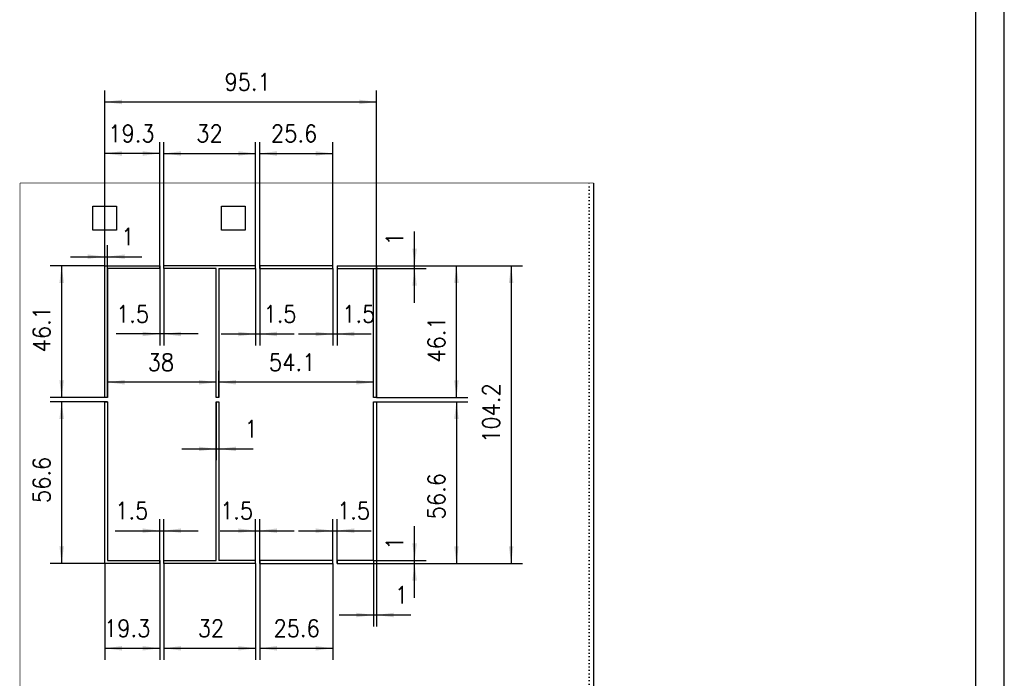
# Model space of a CAD drawing. Header units: inches. Extents: x -1375 to -186, y -85 to 756.
# Tile 18 of 20: x -358 to -186, y 238 to 353. Entities that reach past the tile are written whole.
import ezdxf

# ---------------------------------------------------------------- set-up
doc = ezdxf.new("R2010")
doc.units = ezdxf.units.IN
doc.linetypes.add('DOTTED', pattern=[1, 0, -1])
doc.layers.add('1', color=7, linetype='Continuous')
doc.styles.add('CONVERTER_11', font='txt.shx', dxfattribs={"width": 0.9})
doc.dimstyles.new('ME10_DIM_159', dxfattribs={"dimtxt": 6, "dimasz": 6, "dimexe": 4, "dimexo": 0, "dimgap": 4, "dimtad": 1, "dimdsep": 46, "dimtxsty": 'CONVERTER_11', "dimsah": 1, "dimcen": 0.09, "dimclrd": 2, "dimclre": 2, "dimclrt": 2, "dimadec": 0, "dimazin": 0, "dimtfac": 1, "dimtdec": 4, "dimtix": 1, "dimtmove": 0, "dimatfit": 3, "dimfxl": 1, "dimtolj": 1, "dimtzin": 0, "dimarcsym": 0})
doc.dimstyles.new('ME10_DIM_160', dxfattribs={"dimtxt": 6, "dimasz": 6, "dimexe": 4, "dimexo": 0, "dimgap": 4, "dimtad": 1, "dimdsep": 46, "dimtxsty": 'CONVERTER_11', "dimsah": 1, "dimcen": 0.09, "dimclrd": 2, "dimclre": 2, "dimclrt": 2, "dimadec": 0, "dimazin": 0, "dimtfac": 1, "dimtdec": 4, "dimtix": 1, "dimtmove": 0, "dimatfit": 3, "dimfxl": 1, "dimtolj": 1, "dimtzin": 0, "dimarcsym": 0})
doc.dimstyles.new('ME10_DIM_161', dxfattribs={"dimtxt": 6, "dimasz": 6, "dimexe": 4, "dimexo": 0, "dimgap": 4, "dimtad": 1, "dimdsep": 46, "dimtxsty": 'CONVERTER_11', "dimsah": 1, "dimcen": 0.09, "dimclrd": 2, "dimclre": 2, "dimclrt": 2, "dimadec": 0, "dimazin": 0, "dimtfac": 1, "dimtdec": 4, "dimtix": 1, "dimtmove": 0, "dimatfit": 3, "dimfxl": 1, "dimtolj": 1, "dimtzin": 0, "dimarcsym": 0})
doc.dimstyles.new('ME10_DIM_162', dxfattribs={"dimtxt": 6, "dimasz": 6, "dimexe": 4, "dimexo": 0, "dimgap": 4, "dimtad": 1, "dimdsep": 46, "dimtxsty": 'CONVERTER_11', "dimsah": 1, "dimcen": 0.09, "dimclrd": 2, "dimclre": 2, "dimclrt": 2, "dimadec": 0, "dimazin": 0, "dimtfac": 1, "dimtdec": 4, "dimtix": 1, "dimtmove": 0, "dimatfit": 3, "dimfxl": 1, "dimtolj": 1, "dimtzin": 0, "dimarcsym": 0})
doc.dimstyles.new('ME10_DIM_163', dxfattribs={"dimtxt": 6, "dimasz": 6, "dimexe": 4, "dimexo": 0, "dimgap": 4, "dimtad": 1, "dimdsep": 46, "dimtxsty": 'CONVERTER_11', "dimsah": 1, "dimcen": 0.09, "dimclrd": 2, "dimclre": 2, "dimclrt": 2, "dimadec": 0, "dimazin": 0, "dimtfac": 1, "dimtdec": 4, "dimtix": 1, "dimtmove": 0, "dimatfit": 3, "dimfxl": 1, "dimtolj": 1, "dimtzin": 0, "dimarcsym": 0})
doc.dimstyles.new('ME10_DIM_164', dxfattribs={"dimtxt": 6, "dimasz": 6, "dimexe": 4, "dimexo": 0, "dimgap": 4, "dimtad": 1, "dimdsep": 46, "dimtxsty": 'CONVERTER_11', "dimsah": 1, "dimcen": 0.09, "dimclrd": 2, "dimclre": 2, "dimclrt": 2, "dimadec": 0, "dimazin": 0, "dimtfac": 1, "dimtdec": 4, "dimtix": 1, "dimtmove": 0, "dimatfit": 3, "dimfxl": 1, "dimtolj": 1, "dimtzin": 0, "dimarcsym": 0})
doc.dimstyles.new('ME10_DIM_165', dxfattribs={"dimtxt": 6, "dimasz": 6, "dimexe": 4, "dimexo": 0, "dimgap": 4, "dimtad": 1, "dimdsep": 46, "dimtxsty": 'CONVERTER_11', "dimsah": 1, "dimcen": 0.09, "dimclrd": 2, "dimclre": 2, "dimclrt": 2, "dimadec": 0, "dimazin": 0, "dimtfac": 1, "dimtdec": 4, "dimtix": 1, "dimtmove": 0, "dimatfit": 3, "dimfxl": 1, "dimtolj": 1, "dimtzin": 0, "dimarcsym": 0})
doc.dimstyles.new('ME10_DIM_166', dxfattribs={"dimtxt": 6, "dimasz": 6, "dimexe": 4, "dimexo": 0, "dimgap": 4, "dimtad": 1, "dimdsep": 46, "dimtxsty": 'CONVERTER_11', "dimsah": 1, "dimcen": 0.09, "dimclrd": 2, "dimclre": 2, "dimclrt": 2, "dimadec": 0, "dimazin": 0, "dimtfac": 1, "dimtdec": 4, "dimtix": 1, "dimtmove": 0, "dimatfit": 3, "dimfxl": 1, "dimtolj": 1, "dimtzin": 0, "dimarcsym": 0})
doc.dimstyles.new('ME10_DIM_167', dxfattribs={"dimtxt": 6, "dimasz": 6, "dimexe": 4, "dimexo": 0, "dimgap": 4, "dimtad": 1, "dimdsep": 46, "dimtxsty": 'CONVERTER_11', "dimsah": 1, "dimcen": 0.09, "dimclrd": 2, "dimclre": 2, "dimclrt": 2, "dimadec": 0, "dimazin": 0, "dimtfac": 1, "dimtdec": 4, "dimtix": 1, "dimtmove": 0, "dimatfit": 3, "dimfxl": 1, "dimtolj": 1, "dimtzin": 0, "dimarcsym": 0})
doc.dimstyles.new('ME10_DIM_168', dxfattribs={"dimtxt": 6, "dimasz": 6, "dimexe": 4, "dimexo": 0, "dimgap": 4, "dimtad": 1, "dimdsep": 46, "dimtxsty": 'CONVERTER_11', "dimsah": 1, "dimcen": 0.09, "dimclrd": 2, "dimclre": 2, "dimclrt": 2, "dimadec": 0, "dimazin": 0, "dimtfac": 1, "dimtdec": 4, "dimtix": 1, "dimtmove": 0, "dimatfit": 3, "dimfxl": 1, "dimtolj": 1, "dimtzin": 0, "dimarcsym": 0})
doc.dimstyles.new('ME10_DIM_169', dxfattribs={"dimtxt": 6, "dimasz": 6, "dimexe": 4, "dimexo": 0, "dimgap": 4, "dimtad": 1, "dimdsep": 46, "dimtxsty": 'CONVERTER_11', "dimsah": 1, "dimcen": 0.09, "dimclrd": 2, "dimclre": 2, "dimclrt": 2, "dimadec": 0, "dimazin": 0, "dimtfac": 1, "dimtdec": 4, "dimtix": 1, "dimtmove": 0, "dimatfit": 3, "dimfxl": 1, "dimtolj": 1, "dimtzin": 0, "dimarcsym": 0})
doc.dimstyles.new('ME10_DIM_170', dxfattribs={"dimtxt": 6, "dimasz": 6, "dimexe": 4, "dimexo": 0, "dimgap": 4, "dimtad": 1, "dimdsep": 46, "dimtxsty": 'CONVERTER_11', "dimsah": 1, "dimcen": 0.09, "dimclrd": 2, "dimclre": 2, "dimclrt": 2, "dimadec": 0, "dimazin": 0, "dimtfac": 1, "dimtdec": 4, "dimtix": 1, "dimtmove": 0, "dimatfit": 3, "dimfxl": 1, "dimtolj": 1, "dimtzin": 0, "dimarcsym": 0})
doc.dimstyles.new('ME10_DIM_171', dxfattribs={"dimtxt": 6, "dimasz": 6, "dimexe": 4, "dimexo": 0, "dimgap": 4, "dimtad": 1, "dimdsep": 46, "dimtxsty": 'CONVERTER_11', "dimsah": 1, "dimcen": 0.09, "dimclrd": 2, "dimclre": 2, "dimclrt": 2, "dimadec": 0, "dimazin": 0, "dimtfac": 1, "dimtdec": 4, "dimtix": 1, "dimtmove": 0, "dimatfit": 3, "dimfxl": 1, "dimtolj": 1, "dimtzin": 0, "dimarcsym": 0})
doc.dimstyles.new('ME10_DIM_172', dxfattribs={"dimtxt": 6, "dimasz": 6, "dimexe": 4, "dimexo": 0, "dimgap": 4, "dimtad": 1, "dimdsep": 46, "dimtxsty": 'CONVERTER_11', "dimsah": 1, "dimcen": 0.09, "dimclrd": 2, "dimclre": 2, "dimclrt": 2, "dimadec": 0, "dimazin": 0, "dimtfac": 1, "dimtdec": 4, "dimtix": 1, "dimtmove": 0, "dimatfit": 3, "dimfxl": 1, "dimtolj": 1, "dimtzin": 0, "dimarcsym": 0})
doc.dimstyles.new('ME10_DIM_173', dxfattribs={"dimtxt": 6, "dimasz": 6, "dimexe": 4, "dimexo": 0, "dimgap": 4, "dimtad": 1, "dimdsep": 46, "dimtxsty": 'CONVERTER_11', "dimsah": 1, "dimcen": 0.09, "dimclrd": 2, "dimclre": 2, "dimclrt": 2, "dimadec": 0, "dimazin": 0, "dimtfac": 1, "dimtdec": 4, "dimtix": 1, "dimtmove": 0, "dimatfit": 3, "dimfxl": 1, "dimtolj": 1, "dimtzin": 0, "dimarcsym": 0})
doc.dimstyles.new('ME10_DIM_174', dxfattribs={"dimtxt": 6, "dimasz": 6, "dimexe": 4, "dimexo": 0, "dimgap": 4, "dimtad": 1, "dimdsep": 46, "dimtxsty": 'CONVERTER_11', "dimsah": 1, "dimcen": 0.09, "dimclrd": 2, "dimclre": 2, "dimclrt": 2, "dimadec": 0, "dimazin": 0, "dimtfac": 1, "dimtdec": 4, "dimtix": 1, "dimtmove": 0, "dimatfit": 3, "dimfxl": 1, "dimtolj": 1, "dimtzin": 0, "dimarcsym": 0})
doc.dimstyles.new('ME10_DIM_175', dxfattribs={"dimtxt": 6, "dimasz": 6, "dimexe": 4, "dimexo": 0, "dimgap": 4, "dimtad": 1, "dimdec": 1, "dimdsep": 46, "dimtxsty": 'CONVERTER_11', "dimsah": 1, "dimcen": 0.09, "dimclrd": 2, "dimclre": 2, "dimclrt": 2, "dimadec": 0, "dimazin": 0, "dimtfac": 1, "dimtdec": 4, "dimtix": 1, "dimtmove": 0, "dimatfit": 3, "dimfxl": 1, "dimtolj": 1, "dimtzin": 0, "dimarcsym": 0})
doc.dimstyles.new('ME10_DIM_176', dxfattribs={"dimtxt": 6, "dimasz": 6, "dimexe": 4, "dimexo": 0, "dimgap": 4, "dimtad": 1, "dimdec": 1, "dimdsep": 46, "dimtxsty": 'CONVERTER_11', "dimsah": 1, "dimcen": 0.09, "dimclrd": 2, "dimclre": 2, "dimclrt": 2, "dimadec": 0, "dimazin": 0, "dimtfac": 1, "dimtdec": 4, "dimtix": 1, "dimtmove": 0, "dimatfit": 3, "dimfxl": 1, "dimtolj": 1, "dimtzin": 0, "dimarcsym": 0})
doc.dimstyles.new('ME10_DIM_177', dxfattribs={"dimtxt": 6, "dimasz": 6, "dimexe": 4, "dimexo": 0, "dimgap": 4, "dimtad": 1, "dimdec": 1, "dimdsep": 46, "dimtxsty": 'CONVERTER_11', "dimsah": 1, "dimcen": 0.09, "dimclrd": 2, "dimclre": 2, "dimclrt": 2, "dimadec": 0, "dimazin": 0, "dimtfac": 1, "dimtdec": 4, "dimtix": 1, "dimtmove": 0, "dimatfit": 3, "dimfxl": 1, "dimtolj": 1, "dimtzin": 0, "dimarcsym": 0})
doc.dimstyles.new('ME10_DIM_178', dxfattribs={"dimtxt": 6, "dimasz": 6, "dimexe": 4, "dimexo": 0, "dimgap": 4, "dimtad": 1, "dimdec": 1, "dimdsep": 46, "dimtxsty": 'CONVERTER_11', "dimsah": 1, "dimcen": 0.09, "dimclrd": 2, "dimclre": 2, "dimclrt": 2, "dimadec": 0, "dimazin": 0, "dimtfac": 1, "dimtdec": 4, "dimtix": 1, "dimtmove": 0, "dimatfit": 3, "dimfxl": 1, "dimtolj": 1, "dimtzin": 0, "dimarcsym": 0})
doc.dimstyles.new('ME10_DIM_179', dxfattribs={"dimtxt": 6, "dimasz": 6, "dimexe": 4, "dimexo": 0, "dimgap": 4, "dimtad": 1, "dimdsep": 46, "dimtxsty": 'CONVERTER_11', "dimsah": 1, "dimcen": 0.09, "dimclrd": 2, "dimclre": 2, "dimclrt": 2, "dimadec": 0, "dimazin": 0, "dimtfac": 1, "dimtdec": 4, "dimtix": 1, "dimtmove": 0, "dimatfit": 3, "dimfxl": 1, "dimtolj": 1, "dimtzin": 0, "dimarcsym": 0})
doc.dimstyles.new('ME10_DIM_180', dxfattribs={"dimtxt": 6, "dimasz": 6, "dimexe": 4, "dimexo": 0, "dimgap": 4, "dimtad": 1, "dimdec": 1, "dimdsep": 46, "dimtxsty": 'CONVERTER_11', "dimsah": 1, "dimcen": 0.09, "dimclrd": 2, "dimclre": 2, "dimclrt": 2, "dimadec": 0, "dimazin": 0, "dimtfac": 1, "dimtdec": 4, "dimtix": 1, "dimtmove": 0, "dimatfit": 3, "dimfxl": 1, "dimtolj": 1, "dimtzin": 0, "dimarcsym": 0})
doc.dimstyles.new('ME10_DIM_181', dxfattribs={"dimtxt": 6, "dimasz": 6, "dimexe": 4, "dimexo": 0, "dimgap": 4, "dimtad": 1, "dimdec": 1, "dimdsep": 46, "dimtxsty": 'CONVERTER_11', "dimsah": 1, "dimcen": 0.09, "dimclrd": 2, "dimclre": 2, "dimclrt": 2, "dimadec": 0, "dimazin": 0, "dimtfac": 1, "dimtdec": 4, "dimtix": 1, "dimtmove": 0, "dimatfit": 3, "dimfxl": 1, "dimtolj": 1, "dimtzin": 0, "dimarcsym": 0})
doc.dimstyles.new('ME10_DIM_182', dxfattribs={"dimtxt": 6, "dimasz": 6, "dimexe": 4, "dimexo": 0, "dimgap": 4, "dimtad": 1, "dimdec": 1, "dimdsep": 46, "dimtxsty": 'CONVERTER_11', "dimsah": 1, "dimcen": 0.09, "dimclrd": 2, "dimclre": 2, "dimclrt": 2, "dimadec": 0, "dimazin": 0, "dimtfac": 1, "dimtdec": 4, "dimtix": 1, "dimtmove": 0, "dimatfit": 3, "dimfxl": 1, "dimtolj": 1, "dimtzin": 0, "dimarcsym": 0})
doc.dimstyles.new('ME10_DIM_183', dxfattribs={"dimtxt": 6, "dimasz": 6, "dimexe": 4, "dimexo": 0, "dimgap": 4, "dimtad": 1, "dimdsep": 46, "dimtxsty": 'CONVERTER_11', "dimsah": 1, "dimcen": 0.09, "dimclrd": 2, "dimclre": 2, "dimclrt": 2, "dimadec": 0, "dimazin": 0, "dimtfac": 1, "dimtdec": 4, "dimtix": 1, "dimtmove": 0, "dimatfit": 3, "dimfxl": 1, "dimtolj": 1, "dimtzin": 0, "dimarcsym": 0})

# ---------------------------------------------------------------- blocks, each defined once
blk = doc.blocks.new('213223A-27A_cassaforma__11', base_point=(-716.97, 286.12))
at = {"color": 3, "linetype": 'DOTTED'}
blk.add_line((-517.61, 286.25), (-517.61, 648.78), dxfattribs=at)
at = {"color": 7, "linetype": 'Continuous'}
for p, q in [((-516.11, 648.78), (-516.11, 286.25)), ((-691.36, 640.66), (-683.06, 640.66)), ((-691.36, 632.36), (-691.36, 640.66)), ((-683.06, 640.66), (-683.06, 632.36)), ((-646.36, 640.66), (-638.06, 640.66)), ((-646.36, 632.36), (-646.36, 640.66)), ((-638.06, 640.66), (-638.06, 632.36)), ((-683.06, 632.36), (-691.36, 632.36)), ((-638.06, 632.36), (-646.36, 632.36)), ((-687.21, 573.76), (-687.21, 619.86)), ((-687.21, 619.86), (-667.96, 619.86)), ((-667.96, 618.86), (-686.21, 618.86)), ((-686.21, 618.86), (-686.21, 573.76)), ((-667.96, 619.86), (-667.96, 618.86)), ((-634.44, 619.86), (-666.46, 619.86)), ((-666.46, 618.86), (-666.46, 619.86)), ((-648.21, 618.86), (-666.46, 618.86)), ((-648.21, 573.76), (-648.21, 618.86)), ((-647.21, 618.86), (-647.21, 573.76)), ((-647.21, 618.86), (-634.44, 618.86)), ((-634.44, 618.86), (-634.44, 619.86)), ((-632.94, 619.86), (-632.94, 618.86)), ((-607.39, 619.86), (-632.94, 619.86)), ((-632.94, 618.86), (-607.39, 618.86)), ((-607.39, 618.86), (-607.39, 619.86)), ((-605.89, 619.86), (-605.89, 618.86)), ((-605.89, 619.86), (-592.11, 619.86)), ((-605.89, 618.86), (-593.11, 618.86)), ((-593.11, 573.76), (-593.11, 618.86)), ((-592.11, 619.86), (-592.11, 573.76)), ((-686.21, 573.76), (-687.21, 573.76)), ((-687.21, 572.26), (-686.21, 572.26)), ((-687.21, 515.66), (-687.21, 572.26)), ((-686.21, 572.26), (-686.21, 516.66)), ((-647.21, 573.76), (-648.21, 573.76)), ((-648.21, 572.26), (-647.21, 572.26)), ((-648.21, 516.66), (-648.21, 572.26)), ((-647.21, 572.26), (-647.21, 516.66)), ((-592.11, 573.76), (-593.11, 573.76)), ((-593.11, 516.66), (-593.11, 572.26)), ((-593.11, 572.26), (-592.11, 572.26)), ((-592.11, 572.26), (-592.11, 515.66)), ((-667.96, 515.66), (-687.21, 515.66)), ((-686.21, 516.66), (-667.96, 516.66)), ((-667.96, 516.66), (-667.96, 515.66)), ((-666.46, 515.66), (-666.46, 516.66)), ((-666.46, 516.66), (-648.21, 516.66)), ((-634.44, 515.66), (-666.46, 515.66)), ((-634.44, 516.66), (-647.21, 516.66)), ((-634.44, 515.66), (-634.44, 516.66)), ((-632.94, 516.66), (-632.94, 515.66)), ((-607.39, 516.66), (-632.94, 516.66)), ((-632.94, 515.66), (-607.39, 515.66)), ((-607.39, 515.66), (-607.39, 516.66)), ((-605.89, 516.66), (-605.89, 515.66)), ((-593.11, 516.66), (-605.89, 516.66)), ((-605.89, 515.66), (-592.11, 515.66)), ((-687.21, 396.54), (-687.21, 441.36)), ((-687.21, 441.36), (-667.96, 441.36)), ((-667.96, 441.36), (-667.96, 440.36)), ((-666.46, 440.36), (-666.46, 441.36)), ((-666.46, 441.36), (-628.51, 441.36)), ((-628.51, 441.36), (-628.51, 440.36)), ((-627.01, 441.36), (-589.06, 441.36)), ((-627.01, 440.36), (-627.01, 441.36)), ((-589.06, 441.36), (-589.06, 440.36)), ((-587.56, 441.36), (-568.31, 441.36)), ((-587.56, 440.36), (-587.56, 441.36)), ((-568.31, 441.36), (-568.31, 396.54)), ((-667.96, 440.36), (-686.21, 440.36)), ((-686.21, 440.36), (-686.21, 396.54)), ((-648.21, 440.36), (-666.46, 440.36)), ((-648.21, 396.54), (-648.21, 440.36)), ((-647.21, 440.36), (-647.21, 396.54)), ((-628.51, 440.36), (-647.21, 440.36)), ((-608.31, 440.36), (-627.01, 440.36)), ((-608.31, 440.36), (-608.31, 396.54)), ((-607.31, 440.36), (-607.31, 396.54)), ((-589.06, 440.36), (-607.31, 440.36)), ((-569.31, 440.36), (-587.56, 440.36)), ((-569.31, 396.54), (-569.31, 440.36)), ((-686.21, 396.54), (-687.21, 396.54)), ((-647.21, 396.54), (-648.21, 396.54)), ((-607.31, 396.54), (-608.31, 396.54)), ((-568.31, 396.54), (-569.31, 396.54)), ((-687.21, 395.04), (-686.21, 395.04)), ((-687.21, 350.31), (-687.21, 395.04)), ((-686.21, 395.04), (-686.21, 351.31)), ((-648.21, 395.04), (-647.21, 395.04)), ((-648.21, 351.31), (-648.21, 395.04)), ((-647.21, 351.31), (-647.21, 395.04)), ((-608.31, 351.31), (-608.31, 395.04)), ((-608.31, 395.04), (-607.31, 395.04)), ((-607.31, 395.04), (-607.31, 351.31)), ((-569.31, 351.31), (-569.31, 395.04)), ((-569.31, 395.04), (-568.31, 395.04)), ((-568.31, 395.04), (-568.31, 350.31)), ((-667.96, 350.31), (-687.21, 350.31)), ((-686.21, 351.31), (-667.96, 351.31)), ((-667.96, 351.31), (-667.96, 350.31)), ((-666.46, 351.31), (-648.21, 351.31)), ((-666.46, 350.31), (-666.46, 351.31)), ((-628.51, 350.31), (-666.46, 350.31)), ((-647.21, 351.31), (-628.51, 351.31)), ((-628.51, 351.31), (-628.51, 350.31)), ((-627.01, 351.31), (-608.31, 351.31)), ((-627.01, 350.31), (-627.01, 351.31)), ((-589.06, 350.31), (-627.01, 350.31)), ((-607.31, 351.31), (-589.06, 351.31)), ((-589.06, 351.31), (-589.06, 350.31)), ((-587.56, 351.31), (-569.31, 351.31)), ((-587.56, 350.31), (-587.56, 351.31)), ((-568.31, 350.31), (-587.56, 350.31)), ((-704.66, 335.81), (-704.66, 344.11)), ((-704.66, 344.11), (-696.36, 344.11)), ((-696.36, 344.11), (-696.36, 335.81)), ((-696.36, 335.81), (-704.66, 335.81))]:
    blk.add_line(p, q, dxfattribs=at)
at = {"color": 12, "linetype": 'Continuous', "const_width": 0.25}
for points in [[(-716.84, 286.25), (-716.84, 648.78)], [(-716.84, 648.78), (-517.61, 648.78)], [(-517.11, 648.78), (-517.61, 648.78)], [(-517.11, 648.78), (-516.11, 648.78)], [(-517.61, 286.25), (-716.84, 286.25)], [(-516.11, 286.25), (-517.61, 286.25)]]:
    blk.add_lwpolyline(points, dxfattribs=at)
blk = doc.blocks.new('*D186')
at = {"layer": '1', "color": 2, "linetype": 'Continuous'}
for p, q in [((-607.39, 618.86), (-607.39, 591.97)), ((-605.89, 618.86), (-605.89, 591.97)), ((-619.39, 595.97), (-607.39, 595.97)), ((-607.39, 595.97), (-605.89, 595.97)), ((-605.89, 595.97), (-593.89, 595.97))]:
    blk.add_line(p, q, dxfattribs=at)
at = {"layer": '1', "color": 2}
for points in [[(-613.39, 595.18), (-613.39, 596.76), (-607.39, 595.97)], [(-599.89, 596.76), (-599.89, 595.18), (-605.89, 595.97)]]:
    blk.add_solid(points, dxfattribs=at)
at = {"layer": '1', "color": 2, "insert": (-604.08, 599.97), "char_height": 6, "attachment_point": 7, "rotation": 0.0001, "line_spacing_factor": 0.60024, "style": 'CONVERTER_11'}
blk.add_mtext('1.5', dxfattribs=at)
blk = doc.blocks.new('*D187')
at = {"layer": '1', "color": 2, "linetype": 'Continuous'}
for p, q in [((-634.44, 618.86), (-634.44, 591.97)), ((-632.94, 618.86), (-632.94, 591.97)), ((-646.44, 595.97), (-634.44, 595.97)), ((-634.44, 595.97), (-632.94, 595.97)), ((-632.94, 595.97), (-620.94, 595.97))]:
    blk.add_line(p, q, dxfattribs=at)
at = {"layer": '1', "color": 2}
for points in [[(-640.44, 595.18), (-640.44, 596.76), (-634.44, 595.97)], [(-626.94, 596.76), (-626.94, 595.18), (-632.94, 595.97)]]:
    blk.add_solid(points, dxfattribs=at)
at = {"layer": '1', "color": 2, "insert": (-631.63, 599.97), "char_height": 6, "attachment_point": 7, "rotation": 0.0001, "line_spacing_factor": 0.60024, "style": 'CONVERTER_11'}
blk.add_mtext('1.5', dxfattribs=at)
blk = doc.blocks.new('*D188')
at = {"layer": '1', "color": 2, "linetype": 'Continuous'}
for p, q in [((-607.39, 515.66), (-607.39, 531.13)), ((-605.89, 515.66), (-605.89, 531.13)), ((-619.39, 527.13), (-607.39, 527.13)), ((-607.39, 527.13), (-605.89, 527.13)), ((-605.89, 527.13), (-593.89, 527.13))]:
    blk.add_line(p, q, dxfattribs=at)
at = {"layer": '1', "color": 2}
for points in [[(-613.39, 526.34), (-613.39, 527.92), (-607.39, 527.13)], [(-599.89, 527.92), (-599.89, 526.34), (-605.89, 527.13)]]:
    blk.add_solid(points, dxfattribs=at)
at = {"layer": '1', "color": 2, "insert": (-605.88, 531.13), "char_height": 6, "attachment_point": 7, "rotation": 0.0001, "line_spacing_factor": 0.60024, "style": 'CONVERTER_11'}
blk.add_mtext('1.5', dxfattribs=at)
blk = doc.blocks.new('*D189')
at = {"layer": '1', "color": 2, "linetype": 'Continuous'}
for p, q in [((-634.44, 515.66), (-634.44, 531.13)), ((-632.94, 515.66), (-632.94, 531.13)), ((-646.81, 527.13), (-634.44, 527.13)), ((-634.44, 527.13), (-632.94, 527.13)), ((-632.94, 527.13), (-620.94, 527.13))]:
    blk.add_line(p, q, dxfattribs=at)
at = {"layer": '1', "color": 2}
for points in [[(-640.44, 526.34), (-640.44, 527.92), (-634.44, 527.13)], [(-626.94, 527.92), (-626.94, 526.34), (-632.94, 527.13)]]:
    blk.add_solid(points, dxfattribs=at)
at = {"layer": '1', "color": 2, "insert": (-646.81, 531.13), "char_height": 6, "attachment_point": 7, "rotation": 0.0001, "line_spacing_factor": 0.60024, "style": 'CONVERTER_11'}
blk.add_mtext('1.5', dxfattribs=at)
blk = doc.blocks.new('*D190')
at = {"layer": '1', "color": 2, "linetype": 'Continuous'}
for p, q in [((-667.96, 515.66), (-667.96, 531.13)), ((-666.46, 516.66), (-666.46, 531.13)), ((-683.52, 527.13), (-667.96, 527.13)), ((-667.96, 527.13), (-666.46, 527.13)), ((-666.46, 527.13), (-654.46, 527.13))]:
    blk.add_line(p, q, dxfattribs=at)
at = {"layer": '1', "color": 2}
for points in [[(-673.96, 526.34), (-673.96, 527.92), (-667.96, 527.13)], [(-660.46, 527.92), (-660.46, 526.34), (-666.46, 527.13)]]:
    blk.add_solid(points, dxfattribs=at)
at = {"layer": '1', "color": 2, "insert": (-683.52, 531.13), "char_height": 6, "attachment_point": 7, "rotation": 0.0001, "line_spacing_factor": 0.60024, "style": 'CONVERTER_11'}
blk.add_mtext('1.5', dxfattribs=at)
blk = doc.blocks.new('*D191')
at = {"layer": '1', "color": 2, "linetype": 'Continuous'}
for p, q in [((-667.96, 618.86), (-667.96, 591.97)), ((-666.46, 618.86), (-666.46, 591.97)), ((-667.96, 595.97), (-683.23, 595.97)), ((-666.46, 595.97), (-667.96, 595.97)), ((-654.46, 595.97), (-666.46, 595.97))]:
    blk.add_line(p, q, dxfattribs=at)
at = {"layer": '1', "color": 2}
for points in [[(-673.96, 595.18), (-673.96, 596.76), (-667.96, 595.97)], [(-660.46, 596.76), (-660.46, 595.18), (-666.46, 595.97)]]:
    blk.add_solid(points, dxfattribs=at)
at = {"layer": '1', "color": 2, "insert": (-683.23, 599.97), "char_height": 6, "attachment_point": 7, "rotation": 0.0001, "line_spacing_factor": 0.60024, "style": 'CONVERTER_11'}
blk.add_mtext('1.5', dxfattribs=at)
blk = doc.blocks.new('*D192')
at = {"layer": '1', "color": 2, "linetype": 'Continuous'}
for p, q in [((-648.21, 572.26), (-648.21, 551.75)), ((-647.21, 572.26), (-647.21, 551.75)), ((-660.21, 555.75), (-648.21, 555.75)), ((-648.21, 555.75), (-647.21, 555.75)), ((-647.21, 555.75), (-635.21, 555.75))]:
    blk.add_line(p, q, dxfattribs=at)
at = {"layer": '1', "color": 2}
for points in [[(-654.21, 554.96), (-654.21, 556.54), (-648.21, 555.75)], [(-641.21, 556.54), (-641.21, 554.96), (-647.21, 555.75)]]:
    blk.add_solid(points, dxfattribs=at)
at = {"layer": '1', "color": 2, "insert": (-638.22, 559.75), "char_height": 6, "attachment_point": 7, "rotation": 0.0001, "line_spacing_factor": 0.60024, "style": 'CONVERTER_11'}
blk.add_mtext('1', dxfattribs=at)
blk = doc.blocks.new('*D193')
at = {"layer": '1', "color": 2, "linetype": 'Continuous'}
for p, q in [((-686.21, 573.76), (-686.21, 583.07)), ((-648.21, 573.76), (-648.21, 583.07)), ((-648.21, 579.07), (-686.21, 579.07))]:
    blk.add_line(p, q, dxfattribs=at)
at = {"layer": '1', "color": 2}
for points in [[(-680.21, 579.86), (-680.21, 578.28), (-686.21, 579.07)], [(-654.21, 578.28), (-654.21, 579.86), (-648.21, 579.07)]]:
    blk.add_solid(points, dxfattribs=at)
at = {"layer": '1', "color": 2, "insert": (-672.16, 583.07), "char_height": 6, "attachment_point": 7, "rotation": 0.0001, "line_spacing_factor": 0.60024, "style": 'CONVERTER_11'}
blk.add_mtext('38', dxfattribs=at)
blk = doc.blocks.new('*D194')
at = {"layer": '1', "color": 2, "linetype": 'Continuous'}
for p, q in [((-647.21, 573.76), (-647.21, 583.07)), ((-593.11, 573.76), (-593.11, 583.07)), ((-593.11, 579.07), (-647.21, 579.07))]:
    blk.add_line(p, q, dxfattribs=at)
at = {"layer": '1', "color": 2}
for points in [[(-641.21, 579.86), (-641.21, 578.28), (-647.21, 579.07)], [(-599.11, 578.28), (-599.11, 579.86), (-593.11, 579.07)]]:
    blk.add_solid(points, dxfattribs=at)
at = {"layer": '1', "color": 2, "insert": (-629.7, 583.07), "char_height": 6, "attachment_point": 7, "rotation": 0.0001, "line_spacing_factor": 0.60024, "style": 'CONVERTER_11'}
blk.add_mtext('54.1', dxfattribs=at)
blk = doc.blocks.new('*D195')
at = {"layer": '1', "color": 2, "linetype": 'Continuous'}
for p, q in [((-687.21, 573.76), (-687.21, 627.03)), ((-686.21, 573.76), (-686.21, 627.03)), ((-699.21, 623.03), (-687.21, 623.03)), ((-687.21, 623.03), (-686.21, 623.03)), ((-686.21, 623.03), (-674.21, 623.03))]:
    blk.add_line(p, q, dxfattribs=at)
at = {"layer": '1', "color": 2}
for points in [[(-693.21, 622.24), (-693.21, 623.82), (-687.21, 623.03)], [(-680.21, 623.82), (-680.21, 622.24), (-686.21, 623.03)]]:
    blk.add_solid(points, dxfattribs=at)
at = {"layer": '1', "color": 2, "insert": (-681.42, 627.03), "char_height": 6, "attachment_point": 7, "rotation": 0.0001, "line_spacing_factor": 0.60024, "style": 'CONVERTER_11'}
blk.add_mtext('1', dxfattribs=at)
blk = doc.blocks.new('*D196')
at = {"layer": '1', "color": 2, "linetype": 'Continuous'}
for p, q in [((-578.74, 619.86), (-578.74, 631.86)), ((-593.11, 618.86), (-574.74, 618.86)), ((-592.11, 619.86), (-574.74, 619.86)), ((-578.74, 618.86), (-578.74, 619.86)), ((-578.74, 606.86), (-578.74, 618.86))]:
    blk.add_line(p, q, dxfattribs=at)
at = {"layer": '1', "color": 2}
for points in [[(-579.53, 625.86), (-577.95, 625.86), (-578.74, 619.86)], [(-577.95, 612.86), (-579.53, 612.86), (-578.74, 618.86)]]:
    blk.add_solid(points, dxfattribs=at)
at = {"layer": '1', "color": 2, "insert": (-582.74, 626.93), "char_height": 6, "attachment_point": 7, "rotation": 90, "line_spacing_factor": 0.60024, "style": 'CONVERTER_11'}
blk.add_mtext('1', dxfattribs=at)
blk = doc.blocks.new('*D197')
at = {"layer": '1', "color": 2, "linetype": 'Continuous'}
for p, q in [((-578.74, 516.66), (-578.74, 528.66)), ((-593.11, 516.66), (-574.74, 516.66)), ((-592.11, 515.66), (-574.74, 515.66)), ((-578.74, 515.66), (-578.74, 516.66)), ((-578.74, 503.66), (-578.74, 515.66))]:
    blk.add_line(p, q, dxfattribs=at)
at = {"layer": '1', "color": 2}
for points in [[(-579.53, 522.66), (-577.95, 522.66), (-578.74, 516.66)], [(-577.95, 509.66), (-579.53, 509.66), (-578.74, 515.66)]]:
    blk.add_solid(points, dxfattribs=at)
at = {"layer": '1', "color": 2, "insert": (-582.74, 520.42), "char_height": 6, "attachment_point": 7, "rotation": 90, "line_spacing_factor": 0.60024, "style": 'CONVERTER_11'}
blk.add_mtext('1', dxfattribs=at)
blk = doc.blocks.new('*D198')
at = {"layer": '1', "color": 2, "linetype": 'Continuous'}
for p, q in [((-593.11, 516.66), (-593.11, 493.61)), ((-592.11, 515.66), (-592.11, 493.61)), ((-593.11, 497.61), (-605.11, 497.61)), ((-592.11, 497.61), (-593.11, 497.61)), ((-580.11, 497.61), (-592.11, 497.61))]:
    blk.add_line(p, q, dxfattribs=at)
at = {"layer": '1', "color": 2}
for points in [[(-599.11, 496.82), (-599.11, 498.4), (-593.11, 497.61)], [(-586.11, 498.4), (-586.11, 496.82), (-592.11, 497.61)]]:
    blk.add_solid(points, dxfattribs=at)
at = {"layer": '1', "color": 2, "insert": (-585.64, 501.61), "char_height": 6, "attachment_point": 7, "rotation": 0.0001, "line_spacing_factor": 0.60024, "style": 'CONVERTER_11'}
blk.add_mtext('1', dxfattribs=at)
blk = doc.blocks.new('*D199')
at = {"layer": '1', "color": 2, "linetype": 'Continuous'}
for p, q in [((-592.11, 619.86), (-540.96, 619.86)), ((-544.96, 619.86), (-544.96, 515.66)), ((-592.11, 515.66), (-540.96, 515.66))]:
    blk.add_line(p, q, dxfattribs=at)
at = {"layer": '1', "color": 2}
for points in [[(-544.17, 613.86), (-545.75, 613.86), (-544.96, 619.86)], [(-545.75, 521.66), (-544.17, 521.66), (-544.96, 515.66)]]:
    blk.add_solid(points, dxfattribs=at)
at = {"layer": '1', "color": 2, "insert": (-548.96, 557.88), "char_height": 6, "attachment_point": 7, "rotation": 90, "line_spacing_factor": 0.60024, "style": 'CONVERTER_11'}
blk.add_mtext('104.2', dxfattribs=at)
blk = doc.blocks.new('*D200')
at = {"layer": '1', "color": 2, "linetype": 'Continuous'}
for p, q in [((-592.11, 619.86), (-560.1, 619.86)), ((-564.1, 573.76), (-564.1, 619.86)), ((-592.11, 573.76), (-560.1, 573.76))]:
    blk.add_line(p, q, dxfattribs=at)
at = {"layer": '1', "color": 2}
for points in [[(-563.31, 613.86), (-564.89, 613.86), (-564.1, 619.86)], [(-564.89, 579.76), (-563.31, 579.76), (-564.1, 573.76)]]:
    blk.add_solid(points, dxfattribs=at)
at = {"layer": '1', "color": 2, "insert": (-568.1, 585.93), "char_height": 6, "attachment_point": 7, "rotation": 90, "line_spacing_factor": 0.60024, "style": 'CONVERTER_11'}
blk.add_mtext('46.1', dxfattribs=at)
blk = doc.blocks.new('*D201')
at = {"layer": '1', "color": 2, "linetype": 'Continuous'}
for p, q in [((-592.11, 572.26), (-560.1, 572.26)), ((-564.1, 572.26), (-564.1, 515.66)), ((-592.11, 515.66), (-560.1, 515.66))]:
    blk.add_line(p, q, dxfattribs=at)
at = {"layer": '1', "color": 2}
for points in [[(-563.31, 566.26), (-564.89, 566.26), (-564.1, 572.26)], [(-564.89, 521.66), (-563.31, 521.66), (-564.1, 515.66)]]:
    blk.add_solid(points, dxfattribs=at)
at = {"layer": '1', "color": 2, "insert": (-568.1, 531.1), "char_height": 6, "attachment_point": 7, "rotation": 90, "line_spacing_factor": 0.60024, "style": 'CONVERTER_11'}
blk.add_mtext('56.6', dxfattribs=at)
blk = doc.blocks.new('*D202')
at = {"layer": '1', "color": 2, "linetype": 'Continuous'}
for p, q in [((-632.94, 515.66), (-632.94, 481.96)), ((-607.39, 515.66), (-607.39, 481.96)), ((-632.94, 485.96), (-607.39, 485.96))]:
    blk.add_line(p, q, dxfattribs=at)
at = {"layer": '1', "color": 2}
for points in [[(-626.94, 486.75), (-626.94, 485.17), (-632.94, 485.96)], [(-613.39, 485.17), (-613.39, 486.75), (-607.39, 485.96)]]:
    blk.add_solid(points, dxfattribs=at)
at = {"layer": '1', "color": 2, "insert": (-628.12, 489.96), "char_height": 6, "attachment_point": 7, "rotation": 0.0001, "line_spacing_factor": 0.60024, "style": 'CONVERTER_11'}
blk.add_mtext('25.6', dxfattribs=at)
blk = doc.blocks.new('*D203')
at = {"layer": '1', "color": 2, "linetype": 'Continuous'}
for p, q in [((-666.46, 515.66), (-666.46, 481.96)), ((-634.44, 515.66), (-634.44, 481.96)), ((-666.46, 485.96), (-634.44, 485.96))]:
    blk.add_line(p, q, dxfattribs=at)
at = {"layer": '1', "color": 2}
for points in [[(-660.46, 486.75), (-660.46, 485.17), (-666.46, 485.96)], [(-640.44, 485.17), (-640.44, 486.75), (-634.44, 485.96)]]:
    blk.add_solid(points, dxfattribs=at)
at = {"layer": '1', "color": 2, "insert": (-654.64, 489.96), "char_height": 6, "attachment_point": 7, "rotation": 0.0001, "line_spacing_factor": 0.60024, "style": 'CONVERTER_11'}
blk.add_mtext('32', dxfattribs=at)
blk = doc.blocks.new('*D204')
at = {"layer": '1', "color": 2, "linetype": 'Continuous'}
for p, q in [((-687.21, 515.66), (-687.21, 481.96)), ((-667.96, 516.66), (-667.96, 481.96)), ((-687.21, 485.96), (-667.96, 485.96))]:
    blk.add_line(p, q, dxfattribs=at)
at = {"layer": '1', "color": 2}
for points in [[(-681.21, 486.75), (-681.21, 485.17), (-687.21, 485.96)], [(-673.96, 485.17), (-673.96, 486.75), (-667.96, 485.96)]]:
    blk.add_solid(points, dxfattribs=at)
at = {"layer": '1', "color": 2, "insert": (-687.44, 489.96), "char_height": 6, "attachment_point": 7, "rotation": 0.0001, "line_spacing_factor": 0.60024, "style": 'CONVERTER_11'}
blk.add_mtext('19.3', dxfattribs=at)
blk = doc.blocks.new('*D205')
at = {"layer": '1', "color": 2, "linetype": 'Continuous'}
for p, q in [((-686.21, 572.26), (-706.28, 572.26)), ((-702.28, 572.26), (-702.28, 515.66)), ((-687.21, 515.66), (-706.28, 515.66))]:
    blk.add_line(p, q, dxfattribs=at)
at = {"layer": '1', "color": 2}
for points in [[(-701.49, 566.26), (-703.07, 566.26), (-702.28, 572.26)], [(-703.07, 521.66), (-701.49, 521.66), (-702.28, 515.66)]]:
    blk.add_solid(points, dxfattribs=at)
at = {"layer": '1', "color": 2, "insert": (-706.28, 536.8), "char_height": 6, "attachment_point": 7, "rotation": 90, "line_spacing_factor": 0.60024, "style": 'CONVERTER_11'}
blk.add_mtext('56.6', dxfattribs=at)
blk = doc.blocks.new('*D206')
at = {"layer": '1', "color": 2, "linetype": 'Continuous'}
for p, q in [((-687.21, 619.86), (-706.28, 619.86)), ((-702.28, 619.86), (-702.28, 573.76)), ((-686.21, 573.76), (-706.28, 573.76))]:
    blk.add_line(p, q, dxfattribs=at)
at = {"layer": '1', "color": 2}
for points in [[(-701.49, 613.86), (-703.07, 613.86), (-702.28, 619.86)], [(-703.07, 579.76), (-701.49, 579.76), (-702.28, 573.76)]]:
    blk.add_solid(points, dxfattribs=at)
at = {"layer": '1', "color": 2, "insert": (-706.28, 589.52), "char_height": 6, "attachment_point": 7, "rotation": 90, "line_spacing_factor": 0.60024, "style": 'CONVERTER_11'}
blk.add_mtext('46.1', dxfattribs=at)
blk = doc.blocks.new('*D207')
at = {"layer": '1', "color": 2, "linetype": 'Continuous'}
for p, q in [((-632.94, 618.86), (-632.94, 663.15)), ((-607.39, 618.86), (-607.39, 663.15)), ((-632.94, 659.15), (-607.39, 659.15))]:
    blk.add_line(p, q, dxfattribs=at)
at = {"layer": '1', "color": 2}
for points in [[(-626.94, 659.94), (-626.94, 658.36), (-632.94, 659.15)], [(-613.39, 658.36), (-613.39, 659.94), (-607.39, 659.15)]]:
    blk.add_solid(points, dxfattribs=at)
at = {"layer": '1', "color": 2, "insert": (-629.01, 663.15), "char_height": 6, "attachment_point": 7, "rotation": 0.0001, "line_spacing_factor": 0.60024, "style": 'CONVERTER_11'}
blk.add_mtext('25.6', dxfattribs=at)
blk = doc.blocks.new('*D208')
at = {"layer": '1', "color": 2, "linetype": 'Continuous'}
for p, q in [((-666.46, 618.86), (-666.46, 663.15)), ((-634.44, 618.86), (-634.44, 663.15)), ((-666.46, 659.15), (-634.44, 659.15))]:
    blk.add_line(p, q, dxfattribs=at)
at = {"layer": '1', "color": 2}
for points in [[(-660.46, 659.94), (-660.46, 658.36), (-666.46, 659.15)], [(-640.44, 658.36), (-640.44, 659.94), (-634.44, 659.15)]]:
    blk.add_solid(points, dxfattribs=at)
at = {"layer": '1', "color": 2, "insert": (-655.15, 663.15), "char_height": 6, "attachment_point": 7, "rotation": 0.0001, "line_spacing_factor": 0.60024, "style": 'CONVERTER_11'}
blk.add_mtext('32', dxfattribs=at)
blk = doc.blocks.new('*D209')
at = {"layer": '1', "color": 2, "linetype": 'Continuous'}
for p, q in [((-687.21, 619.86), (-687.21, 663.15)), ((-667.96, 618.86), (-667.96, 663.15)), ((-667.96, 659.15), (-687.21, 659.15))]:
    blk.add_line(p, q, dxfattribs=at)
at = {"layer": '1', "color": 2}
for points in [[(-681.21, 659.94), (-681.21, 658.36), (-687.21, 659.15)], [(-673.96, 658.36), (-673.96, 659.94), (-667.96, 659.15)]]:
    blk.add_solid(points, dxfattribs=at)
at = {"layer": '1', "color": 2, "insert": (-685.94, 663.15), "char_height": 6, "attachment_point": 7, "rotation": 0.0001, "line_spacing_factor": 0.60024, "style": 'CONVERTER_11'}
blk.add_mtext('19.3', dxfattribs=at)
blk = doc.blocks.new('*D210')
at = {"layer": '1', "color": 2, "linetype": 'Continuous'}
for p, q in [((-687.21, 573.76), (-687.21, 681.18)), ((-592.11, 573.76), (-592.11, 681.18)), ((-687.21, 677.18), (-592.11, 677.18))]:
    blk.add_line(p, q, dxfattribs=at)
at = {"layer": '1', "color": 2}
for points in [[(-681.21, 677.97), (-681.21, 676.39), (-687.21, 677.18)], [(-598.11, 676.39), (-598.11, 677.97), (-592.11, 677.18)]]:
    blk.add_solid(points, dxfattribs=at)
at = {"layer": '1', "color": 2, "insert": (-645.28, 681.18), "char_height": 6, "attachment_point": 7, "rotation": 0.0001, "line_spacing_factor": 0.60024, "style": 'CONVERTER_11'}
blk.add_mtext('95.1', dxfattribs=at)
blk = doc.blocks.new('format_A0', base_point=(-780.67, 335.15))
at = {"layer": '1', "color": 2, "linetype": 'Continuous'}
blk.add_line((-186.17, -85.35), (-186.17, 755.65), dxfattribs=at)
at = {"layer": '1', "color": 7, "linetype": 'Continuous'}
blk.add_line((-191.17, -80.35), (-191.17, 750.65), dxfattribs=at)
blk = doc.blocks.new('Dettaglio2__12', base_point=(-608.336, 467.513))
blk.add_blockref('213223A-27A_cassaforma__11', (-716.969, 286.122))
at = {"layer": '1'}
for base, p1, p2, dimstyle, picture, middle, turn in [((-687.212, 677.179), (-592.112, 573.761), (-687.212, 573.761), 'ME10_DIM_183', '*D210', (-638, 684.179), 0.00014), ((-667.962084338, 659.152628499), (-687.212084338, 619.860632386), (-667.962084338, 618.860632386), 'ME10_DIM_182', '*D209', (-678.669320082, 666.152628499), 0.000138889), ((-666.462, 659.153), (-634.437, 618.861), (-666.462, 618.861), 'ME10_DIM_181', '*D208', (-650.651, 666.153), 0.00014), ((-632.937084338, 659.152628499), (-607.387084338, 618.860632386), (-632.937084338, 618.860632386), 'ME10_DIM_180', '*D207', (-620.835572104, 666.152628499), 0.000138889), ((-687.212, 623.031), (-686.212, 573.761), (-687.212, 573.761), 'ME10_DIM_168', '*D195', (-680.521, 630.031), 0.00014), ((-648.212, 579.068), (-686.212, 573.761), (-648.212, 573.761), 'ME10_DIM_166', '*D193', (-667.658, 586.068), 0.00014), ((-593.112, 579.068), (-647.212, 573.761), (-593.112, 573.761), 'ME10_DIM_167', '*D194', (-622.428, 586.068), 0.00014), ((-648.212, 555.75), (-647.212, 572.261), (-648.212, 572.261), 'ME10_DIM_165', '*D192', (-637.319, 562.75), 0.00014), ((-667.962, 527.13), (-666.462, 516.661), (-667.962, 515.661), 'ME10_DIM_163', '*D190', (-678.942, 534.13), 0.00014), ((-687.212084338, 485.960691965), (-667.962084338, 516.660632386), (-687.212084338, 515.660632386), 'ME10_DIM_177', '*D204', (-680.161696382, 492.960691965), 0.000138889), ((-592.112, 497.614), (-593.112, 516.661), (-592.112, 515.661), 'ME10_DIM_171', '*D198', (-584.741, 504.614), 0.00014)]:
    dim = blk.add_linear_dim(base=base, p1=p1, p2=p2, dimstyle=dimstyle, dxfattribs=at)
    dim.commit()
    dim.dimension.update_dxf_attribs({"geometry": picture, "text_midpoint": middle, "text_rotation": turn})
for base, p1, p2, dimstyle, picture, middle in [((-578.735, 618.861), (-592.112, 619.861), (-593.112, 618.861), 'ME10_DIM_169', '*D196', (-585.735, 627.834)), ((-702.28, 619.861), (-686.212, 573.761), (-687.212, 619.861), 'ME10_DIM_179', '*D206', (-709.28, 596.794)), ((-544.96, 619.861), (-592.112, 515.661), (-592.112, 619.861), 'ME10_DIM_172', '*D199', (-551.96, 567.857)), ((-702.28, 572.261), (-687.212, 515.661), (-686.212, 572.261), 'ME10_DIM_178', '*D205', (-709.28, 544.975)), ((-578.735, 515.661), (-593.112, 516.661), (-592.112, 515.661), 'ME10_DIM_170', '*D197', (-585.735, 521.317))]:
    dim = blk.add_linear_dim(base=base, p1=p1, p2=p2, angle=90, dimstyle=dimstyle, dxfattribs=at)
    dim.commit()
    dim.dimension.update_dxf_attribs({"geometry": picture, "text_midpoint": middle, "text_rotation": 90})
for p1, p2, distance, dimstyle, picture, middle, turn in [((-667.962, 618.861), (-666.462, 618.861), -22.895, 'ME10_DIM_164', '*D191', (-678.655, 602.966), 0.00014), ((-632.937, 618.861), (-634.437, 618.861), 22.895, 'ME10_DIM_160', '*D187', (-627.057, 602.966), 0.00014), ((-605.887, 618.861), (-607.387, 618.861), 22.895, 'ME10_DIM_159', '*D186', (-599.504, 602.966), 0.00014), ((-592.112, 619.861), (-592.112, 573.761), 28.009, 'ME10_DIM_173', '*D200', (-571.103, 593.2), 90), ((-592.112, 515.661), (-592.112, 572.261), -28.009, 'ME10_DIM_174', '*D201', (-571.103, 539.276), 90), ((-632.937, 515.661), (-634.437, 515.661), -11.469, 'ME10_DIM_162', '*D189', (-642.233, 534.13), 0.00014), ((-605.887, 515.661), (-607.387, 515.661), -11.469, 'ME10_DIM_161', '*D188', (-601.303, 534.13), 0.00014), ((-634.437, 515.661), (-666.462, 515.661), 29.7, 'ME10_DIM_176', '*D203', (-650.141, 492.961), 0.00014), ((-607.387084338, 515.660632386), (-632.937084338, 515.660632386), 29.699940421, 'ME10_DIM_175', '*D202', (-619.946743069, 492.960691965), 0.000138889)]:
    dim = blk.add_aligned_dim(p1=p1, p2=p2, distance=distance, dimstyle=dimstyle, dxfattribs=at)
    dim.commit()
    dim.dimension.update_dxf_attribs({"geometry": picture, "text_midpoint": middle, "text_rotation": turn})

msp = doc.modelspace()

# ---------------------------------------------------------------- block references
at = {"xscale": 0.5, "yscale": 0.5, "zscale": 0.5}
msp.add_blockref('Dettaglio2__12', (-304.17, 233.76), dxfattribs=at)
at = {"layer": '1'}
msp.add_blockref('format_A0', (-780.67, 335.15), dxfattribs=at)

doc.saveas('drawing.dxf')
